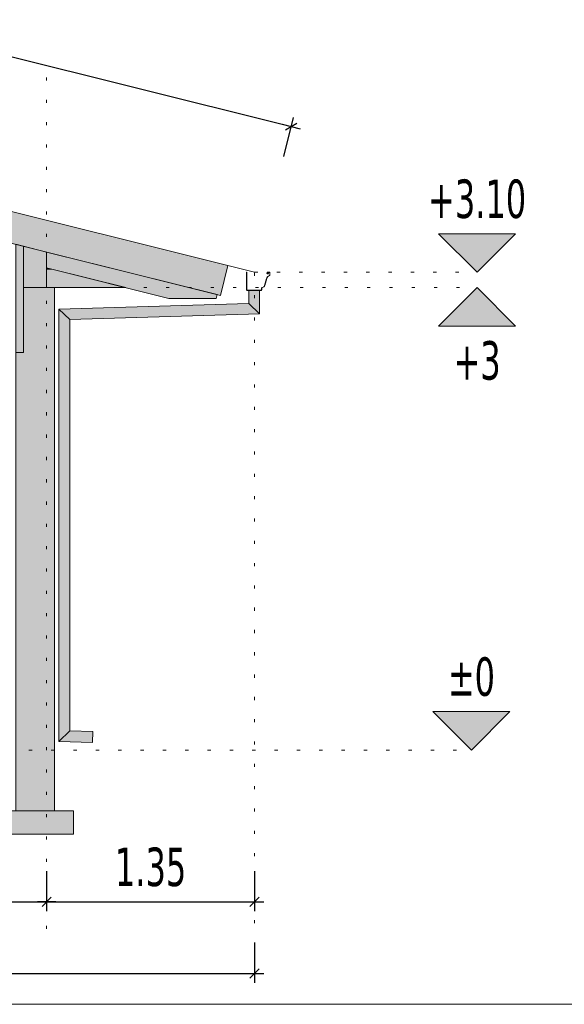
# Model space of a CAD drawing. Header units: millimetres. Extents: x 0 to 1517, y -116 to 725.
# Tile 165 of 256: x 855 to 891, y 245 to 309. Entities that reach past the tile are written whole.
import ezdxf

# ---------------------------------------------------------------- set-up
doc = ezdxf.new("R2010")
doc.units = ezdxf.units.MM
doc.linetypes.add('CADWORK_2', pattern=[1.45, 0.2, -1.25])
doc.layers.add('Ech.1_100', color=7, linetype='Continuous')
doc.styles.add('tahoma-z-r', font='txt', dxfattribs={"width": 0.704918})
doc.dimstyles.new('ISO-25', dxfattribs={"dimtxt": 2.5, "dimasz": 2.5, "dimexe": 1.25, "dimexo": 0.625, "dimtad": 1, "dimtxsty": 'Standard', "dimcen": 2.5, "dimadec": 0, "dimazin": 0, "dimtfac": 1, "dimtmove": 0, "dimatfit": 3, "dimfxl": 1, "dimarcsym": 0})

# ---------------------------------------------------------------- blocks, each defined once
blk = doc.blocks.new('cw-dimension-symbol2')
at = {"color": 0, "linetype": 'Continuous', "lineweight": -2}
for p, q in [((-1, 0), (1, 0)), ((-0.5, -0.5), (0.5, 0.5))]:
    blk.add_line(p, q, dxfattribs=at)
blk = doc.blocks.new('*D91')
at = {"layer": 'Defpoints', "color": 0}
for p in [(735.971, 334.007), (872.956, 301.823), (872.471, 299.882)]:
    blk.add_point(p, dxfattribs=at)
at = {"layer": 'Ech.1_100', "color": 0, "linetype": 'Continuous', "lineweight": -2}
for p, q in [((735.971, 334.007), (736.602, 336.53)), ((737.038, 335.802), (872.374, 301.968)), ((872.471, 299.882), (873.102, 302.405))]:
    blk.add_line(p, q, dxfattribs=at)
at = {"layer": 'Ech.1_100', "color": 0, "lineweight": -2, "xscale": 0.6000000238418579, "yscale": 0.6000000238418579, "zscale": 0.6000000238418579}
for p, rotation in [((736.456, 335.948), 165.9637565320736), ((872.956, 301.823), 345.9637565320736)]:
    blk.add_blockref('cw-dimension-symbol2', p, dxfattribs=dict(at, rotation=rotation))
at = {"layer": 'Ech.1_100', "color": 7, "linetype": 'Continuous', "lineweight": 5, "insert": (805.252, 321.068), "char_height": 2.5, "attachment_point": 5, "rotation": 345.96376, "style": 'tahoma-z-r'}
blk.add_mtext('14.07', dxfattribs=at)
blk = doc.blocks.new('cw-dimension-symbol15')
at = {"linetype": 'Continuous', "lineweight": -2}
blk.add_hatch(color=0, dxfattribs=at).paths.add_polyline_path([(0, 0), (-1, 1), (1, 1)])
at = {"color": 0, "linetype": 'Continuous', "lineweight": -2}
for p, q in [((0, 0), (-1, 1)), ((-1, 1), (1, 1)), ((1, 1), (0, 0))]:
    blk.add_line(p, q, dxfattribs=at)
blk = doc.blocks.new('*D120')
at = {"layer": 'Defpoints', "color": 0}
blk.add_point((885.028, 292.357), dxfattribs=at)
blk.add_point((885.028, 292.357), dxfattribs=at)
blk.add_point((885.028, 292.357), dxfattribs=at)
at = {"layer": 'Ech.1_100', "color": 0, "linetype": 'Continuous', "lineweight": -2}
blk.add_line((885.028, 292.357), (885.028, 292.357), dxfattribs=at)
at = {"layer": 'Ech.1_100', "color": 7, "linetype": 'Continuous', "lineweight": 5, "insert": (885.028, 297.107), "char_height": 2.5, "attachment_point": 5, "style": 'tahoma-z-r'}
blk.add_mtext('+3.10', dxfattribs=at)
blk = doc.blocks.new('cw-dimension-symbol16')
at = {"linetype": 'Continuous', "lineweight": -2}
blk.add_hatch(color=0, dxfattribs=at).paths.add_polyline_path([(0, 0), (-1, -1), (1, -1)])
at = {"color": 0, "linetype": 'Continuous', "lineweight": -2}
for p, q in [((0, 0), (-1, -1)), ((1, -1), (0, 0)), ((-1, -1), (1, -1))]:
    blk.add_line(p, q, dxfattribs=at)
blk = doc.blocks.new('*D121')
at = {"layer": 'Defpoints', "color": 0}
blk.add_point((885.028, 291.357), dxfattribs=at)
blk.add_point((885.028, 291.357), dxfattribs=at)
blk.add_point((885.028, 291.357), dxfattribs=at)
at = {"layer": 'Ech.1_100', "color": 0, "linetype": 'Continuous', "lineweight": -2}
blk.add_line((885.028, 291.357), (885.028, 291.357), dxfattribs=at)
at = {"layer": 'Ech.1_100', "color": 9, "linetype": 'Continuous', "lineweight": 5, "insert": (885.028, 286.607), "char_height": 2.5, "attachment_point": 5, "style": 'tahoma-z-r'}
blk.add_mtext('+3', dxfattribs=at)
blk = doc.blocks.new('*D122')
at = {"layer": 'Defpoints', "color": 0}
blk.add_point((884.656, 261.317), dxfattribs=at)
blk.add_point((884.656, 261.317), dxfattribs=at)
blk.add_point((884.656, 261.317), dxfattribs=at)
at = {"layer": 'Ech.1_100', "color": 0, "linetype": 'Continuous', "lineweight": -2}
blk.add_line((884.656, 261.317), (884.656, 261.317), dxfattribs=at)
at = {"layer": 'Ech.1_100', "color": 1, "linetype": 'Continuous', "lineweight": 5, "insert": (884.656, 266.067), "char_height": 2.5, "attachment_point": 5, "style": 'tahoma-z-r'}
blk.add_mtext('±0', dxfattribs=at)
blk = doc.blocks.new('*D124')
at = {"layer": 'Defpoints', "color": 0}
for p in [(691.08, 253.457), (857.08, 253.457), (857.08, 251.457)]:
    blk.add_point(p, dxfattribs=at)
at = {"layer": 'Ech.1_100', "color": 0, "linetype": 'Continuous', "lineweight": -2}
for p, q in [((691.08, 253.457), (691.08, 250.857)), ((857.08, 253.457), (857.08, 250.857)), ((691.68, 251.457), (856.48, 251.457))]:
    blk.add_line(p, q, dxfattribs=at)
at = {"layer": 'Ech.1_100', "color": 0, "lineweight": -2, "xscale": 0.6000000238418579, "yscale": 0.6000000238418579, "zscale": 0.6000000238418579, "rotation": 180}
blk.add_blockref('cw-dimension-symbol2', (691.08, 251.457), dxfattribs=at)
at = {"layer": 'Ech.1_100', "color": 0, "lineweight": -2, "xscale": 0.6000000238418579, "yscale": 0.6000000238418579, "zscale": 0.6000000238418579}
blk.add_blockref('cw-dimension-symbol2', (857.08, 251.457), dxfattribs=at)
at = {"layer": 'Ech.1_100', "color": 7, "linetype": 'Continuous', "lineweight": 5, "insert": (774.08, 253.707), "char_height": 2.5, "attachment_point": 5, "style": 'tahoma-z-r'}
blk.add_mtext('16.60', dxfattribs=at)
blk = doc.blocks.new('*D125')
at = {"layer": 'Defpoints', "color": 0}
for p in [(857.08, 253.457), (870.58, 253.457), (870.58, 251.457)]:
    blk.add_point(p, dxfattribs=at)
at = {"layer": 'Ech.1_100', "color": 0, "linetype": 'Continuous', "lineweight": -2}
for p, q in [((857.08, 253.457), (857.08, 250.857)), ((870.58, 253.457), (870.58, 250.857)), ((857.68, 251.457), (869.98, 251.457))]:
    blk.add_line(p, q, dxfattribs=at)
at = {"layer": 'Ech.1_100', "color": 0, "lineweight": -2, "xscale": 0.6000000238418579, "yscale": 0.6000000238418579, "zscale": 0.6000000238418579, "rotation": 180}
blk.add_blockref('cw-dimension-symbol2', (857.08, 251.457), dxfattribs=at)
at = {"layer": 'Ech.1_100', "color": 0, "lineweight": -2, "xscale": 0.6000000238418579, "yscale": 0.6000000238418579, "zscale": 0.6000000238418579}
blk.add_blockref('cw-dimension-symbol2', (870.58, 251.457), dxfattribs=at)
at = {"layer": 'Ech.1_100', "color": 7, "linetype": 'Continuous', "lineweight": 5, "insert": (863.83, 253.707), "char_height": 2.5, "attachment_point": 5, "style": 'tahoma-z-r'}
blk.add_mtext('1.35', dxfattribs=at)
blk = doc.blocks.new('*D126')
at = {"layer": 'Defpoints', "color": 0}
for p in [(676.08, 248.803), (870.58, 248.803), (870.58, 246.803)]:
    blk.add_point(p, dxfattribs=at)
at = {"layer": 'Ech.1_100', "color": 0, "linetype": 'Continuous', "lineweight": -2}
for p, q in [((676.08, 248.803), (676.08, 246.203)), ((870.58, 248.803), (870.58, 246.203)), ((676.68, 246.803), (869.98, 246.803))]:
    blk.add_line(p, q, dxfattribs=at)
at = {"layer": 'Ech.1_100', "color": 0, "lineweight": -2, "xscale": 0.6000000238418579, "yscale": 0.6000000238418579, "zscale": 0.6000000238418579, "rotation": 180}
blk.add_blockref('cw-dimension-symbol2', (676.08, 246.803), dxfattribs=at)
at = {"layer": 'Ech.1_100', "color": 0, "lineweight": -2, "xscale": 0.6000000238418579, "yscale": 0.6000000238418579, "zscale": 0.6000000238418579}
blk.add_blockref('cw-dimension-symbol2', (870.58, 246.803), dxfattribs=at)
at = {"layer": 'Ech.1_100', "color": 7, "linetype": 'Continuous', "lineweight": 5, "insert": (773.33, 249.053), "char_height": 2.5, "attachment_point": 5, "style": 'tahoma-z-r'}
blk.add_mtext('19.45', dxfattribs=at)

msp = doc.modelspace()

# ---------------------------------------------------------------- hatches: boundary and pattern name
at = {"layer": 'Ech.1_100', "linetype": 'Continuous', "lineweight": 5, "true_color": 0xf7e0b3, "transparency": 33554687}
msp.add_hatch(color=254, dxfattribs=at).paths.add_polyline_path([(734.857, 324.227), (868.368, 290.849), (868.853, 292.789), (735.342, 326.167), (734.857, 324.227)])
at = {"layer": 'Ech.1_100', "linetype": 'Continuous', "lineweight": 5, "true_color": 0xeaddd7, "transparency": 33554687}
for points in [[(855.08, 287.147), (855.58, 287.147), (855.58, 294.046), (855.08, 294.171), (855.08, 287.147)], [(857.08, 292.557), (857.411, 292.557), (857.08, 292.64), (857.08, 292.557)]]:
    msp.add_hatch(color=254, dxfattribs=at).paths.add_polyline_path(points)
at = {"layer": 'Ech.1_100', "linetype": 'Continuous', "lineweight": 5, "true_color": 0xe0c8b3, "transparency": 33554687}
msp.add_hatch(color=9, dxfattribs=at).paths.add_polyline_path([(855.58, 291.357), (857.08, 291.357), (857.08, 293.671), (855.58, 294.046), (855.58, 291.357)])
at = {"layer": 'Ech.1_100', "linetype": 'Continuous', "lineweight": 5, "true_color": 0xd4c4b3, "transparency": 33554687}
msp.add_hatch(color=9, dxfattribs=at).paths.add_polyline_path([(865.002, 290.66), (868.094, 290.66), (868.154, 290.902), (857.08, 293.671), (857.08, 292.64), (865.002, 290.66)])
at = {"layer": 'Ech.1_100', "linetype": 'Continuous', "lineweight": 5, "true_color": 0xf7d1b3, "transparency": 33554687}
msp.add_hatch(color=254, dxfattribs=at).paths.add_polyline_path([(857.411, 292.557), (857.08, 292.557), (857.08, 291.357), (862.211, 291.357), (857.411, 292.557)])
at = {"layer": 'Ech.1_100', "linetype": 'Continuous', "lineweight": 5, "true_color": 0xd7d7ea, "transparency": 33554687}
for points in [[(870.11, 291.177), (870.99, 291.177, 0.414214), (871.04, 291.227), (871.04, 291.312, -0.361601), (871.081, 291.361, 0.284481), (871.237, 291.503), (871.366, 291.953, -0.19438), (871.481, 292.1), (871.555, 292.143, 0.267949), (871.58, 292.186), (871.58, 292.307, 0.414214), (871.53, 292.357), (871.423, 292.357, 1), (871.423, 292.257), (871.473, 292.257), (871.473, 292.267), (871.423, 292.267, -1), (871.423, 292.347), (871.53, 292.347, -0.414214), (871.57, 292.307), (871.57, 292.186, -0.267949), (871.55, 292.152), (871.476, 292.109, 0.19438), (871.356, 291.955), (871.227, 291.505, -0.284481), (871.079, 291.371, 0.361601), (871.03, 291.312), (871.03, 291.227, -0.414214), (870.99, 291.187), (870.11, 291.187, -0.414214), (870.07, 291.227), (870.07, 292.357), (870.06, 292.357), (870.06, 291.227, 0.414214), (870.11, 291.177)], [(870.9, 291.177), (870.2, 291.177), (870.2, 290.326), (870.9, 289.647), (870.9, 291.177)], [(870.2, 290.326), (857.88, 289.957), (858.58, 289.277), (870.9, 289.647), (870.2, 290.326)], [(858.58, 289.277), (857.88, 289.957), (857.88, 261.878), (858.58, 262.557), (858.58, 289.277)], [(857.88, 261.878), (860.058, 261.813), (860.079, 262.512), (858.58, 262.557), (857.88, 261.878)]]:
    msp.add_hatch(color=254, dxfattribs=at).paths.add_polyline_path(points)
at = {"layer": 'Ech.1_100', "linetype": 'Continuous', "lineweight": 5, "true_color": 0xdcdcdc, "transparency": 33554687}
for points in [[(857.58, 291.357), (855.58, 291.357), (855.58, 287.147), (855.08, 287.147), (855.08, 257.357), (857.58, 257.357), (857.58, 291.357)], [(853.83, 255.857), (858.83, 255.857), (858.83, 257.357), (853.83, 257.357), (853.83, 255.857)]]:
    msp.add_hatch(color=254, dxfattribs=at).paths.add_polyline_path(points)

# ---------------------------------------------------------------- linework, layer by layer
at = {"layer": 'Ech.1_100', "color": 5, "linetype": 'Continuous', "lineweight": 5}
msp.add_line((870.58, 292.357), (868.853, 292.789), dxfattribs=at)
at = {"layer": 'Ech.1_100', "color": 7, "linetype": 'Continuous', "lineweight": 5}
for points in [[(926.704, 244.798), (926.704, 457.821), (334.895, 457.821), (334.895, 244.798), (926.704, 244.798)], [(734.857, 324.227), (868.368, 290.849), (868.853, 292.789), (735.342, 326.167), (734.857, 324.227)], [(855.08, 287.147), (855.58, 287.147), (855.58, 294.046), (855.08, 294.171), (855.08, 287.147)], [(855.58, 291.357), (857.08, 291.357), (857.08, 293.671), (855.58, 294.046), (855.58, 291.357)], [(865.002, 290.66), (868.094, 290.66), (868.154, 290.902), (857.08, 293.671), (857.08, 292.64), (865.002, 290.66)], [(857.08, 292.557), (857.411, 292.557), (857.08, 292.64), (857.08, 292.557)], [(857.411, 292.557), (857.08, 292.557), (857.08, 291.357), (862.211, 291.357), (857.411, 292.557)], [(857.58, 291.357), (855.58, 291.357), (855.58, 287.147), (855.08, 287.147), (855.08, 257.357), (857.58, 257.357), (857.58, 291.357)], [(870.9, 291.177), (870.2, 291.177), (870.2, 290.326), (870.9, 289.647), (870.9, 291.177)], [(870.2, 290.326), (857.88, 289.957), (858.58, 289.277), (870.9, 289.647), (870.2, 290.326)], [(858.58, 289.277), (857.88, 289.957), (857.88, 261.878), (858.58, 262.557), (858.58, 289.277)], [(857.88, 261.878), (860.058, 261.813), (860.079, 262.512), (858.58, 262.557), (857.88, 261.878)], [(853.83, 255.857), (858.83, 255.857), (858.83, 257.357), (853.83, 257.357), (853.83, 255.857)]]:
    msp.add_lwpolyline(points, close=True, dxfattribs=at)
at = {"layer": 'Ech.1_100', "color": 9, "linetype": 'CADWORK_2', "lineweight": 5, "elevation": 25}
for points in [[(857.08, 305.007), (857.08, 248.803)], [(870.58, 292.357), (885.028, 292.357)], [(870.58, 292.317), (870.58, 248.803)], [(857.58, 291.357), (885.028, 291.357)]]:
    msp.add_lwpolyline(points, dxfattribs=at)
at = {"layer": 'Ech.1_100', "color": 7, "linetype": 'Continuous', "lineweight": 5, "flags": 128}
msp.add_lwpolyline([(870.11, 291.177), (870.99, 291.177, 0.414214), (871.04, 291.227), (871.04, 291.312, -0.361601), (871.081, 291.361, 0.284481), (871.237, 291.503), (871.366, 291.953, -0.19438), (871.481, 292.1), (871.555, 292.143, 0.267949), (871.58, 292.186), (871.58, 292.307, 0.414214), (871.53, 292.357), (871.423, 292.357, 1), (871.423, 292.257), (871.473, 292.257), (871.473, 292.267), (871.423, 292.267, -1), (871.423, 292.347), (871.53, 292.347, -0.414214), (871.57, 292.307), (871.57, 292.186, -0.267949), (871.55, 292.152), (871.476, 292.109, 0.19438), (871.356, 291.955), (871.227, 291.505, -0.284481), (871.079, 291.371, 0.361601), (871.03, 291.312), (871.03, 291.227, -0.414214), (870.99, 291.187), (870.11, 291.187, -0.414214), (870.07, 291.227), (870.07, 292.357), (870.06, 292.357), (870.06, 291.227, 0.414214), (870.11, 291.177)], format="xyb", close=True, dxfattribs=at)
at = {"layer": 'Ech.1_100', "color": 1, "linetype": 'CADWORK_2', "lineweight": 5, "elevation": 25}
msp.add_lwpolyline([(661.631, 261.317), (884.656, 261.317)], dxfattribs=at)

# ---------------------------------------------------------------- block references
at = {"layer": 'Ech.1_100', "color": 7, "lineweight": 5, "xscale": 2.5, "yscale": 2.5, "zscale": 2.5}
msp.add_blockref('cw-dimension-symbol15', (885.028, 292.357), dxfattribs=at)
at = {"layer": 'Ech.1_100', "color": 9, "lineweight": 5, "xscale": 2.5, "yscale": 2.5, "zscale": 2.5}
msp.add_blockref('cw-dimension-symbol16', (885.028, 291.357), dxfattribs=at)
at = {"layer": 'Ech.1_100', "color": 1, "lineweight": 5, "xscale": 2.5, "yscale": 2.5, "zscale": 2.5}
msp.add_blockref('cw-dimension-symbol15', (884.656, 261.317), dxfattribs=at)

# ---------------------------------------------------------------- dimensions: what is measured, and where the dimension line sits
at = {"layer": 'Ech.1_100', "color": 7, "linetype": 'Continuous', "lineweight": 5}
dim = msp.add_linear_dim(base=(872.956, 301.823), p1=(735.971, 334.007), p2=(872.471, 299.882), angle=345.96376, text='14.07', dimstyle='ISO-25', override={"dimtxt": 2.5, "dimasz": 0.6, "dimexe": 0.6, "dimexo": 0, "dimgap": 0, "dimdec": 2, "dimlfac": 1, "dimtxsty": 'tahoma-z-r', "dimblk": 'cw-dimension-symbol2', "dimclrt": 7, "dimtmove": 2}, dxfattribs=at)
dim.commit()
dim.dimension.update_dxf_attribs({"geometry": '*D91', "text_midpoint": (805.252, 321.068), "dimtype": 161, "text_rotation": -14.03624})
dim = msp.add_ordinate_dim(feature_location=(885.028, 292.357), offset=(0, 0), dtype=0, origin=(885.028, 292.357), text='+3.10', dimstyle='ISO-25', override={"dimtxt": 2.5, "dimasz": 0.3, "dimexe": 0.6, "dimexo": 0, "dimgap": 0, "dimdec": 0, "dimlfac": 1, "dimtxsty": 'tahoma-z-r', "dimblk": 'cw-dimension-symbol15', "dimclrt": 7, "dimtmove": 2}, dxfattribs=at)
dim.commit()
dim.dimension.update_dxf_attribs({"geometry": '*D120', "text_midpoint": (885.028, 297.107)})
at = {"layer": 'Ech.1_100', "color": 9, "linetype": 'Continuous', "lineweight": 5}
dim = msp.add_ordinate_dim(feature_location=(885.028, 291.357), offset=(0, 0), dtype=0, origin=(885.028, 291.357), text='+3', dimstyle='ISO-25', override={"dimtxt": 2.5, "dimasz": 0.3, "dimexe": 0.6, "dimexo": 0, "dimgap": 0, "dimdec": 0, "dimlfac": 1, "dimtxsty": 'tahoma-z-r', "dimblk": 'cw-dimension-symbol16', "dimclrt": 9, "dimtmove": 2}, dxfattribs=at)
dim.commit()
dim.dimension.update_dxf_attribs({"geometry": '*D121', "text_midpoint": (885.028, 286.607)})
at = {"layer": 'Ech.1_100', "color": 1, "linetype": 'Continuous', "lineweight": 5}
dim = msp.add_ordinate_dim(feature_location=(884.656, 261.317), offset=(0, 0), dtype=0, origin=(884.656, 261.317), text='±0', dimstyle='ISO-25', override={"dimtxt": 2.5, "dimasz": 0.3, "dimexe": 0.6, "dimexo": 0, "dimgap": 0, "dimdec": 0, "dimlfac": 1, "dimtxsty": 'tahoma-z-r', "dimblk": 'cw-dimension-symbol15', "dimclrt": 1, "dimtmove": 2}, dxfattribs=at)
dim.commit()
dim.dimension.update_dxf_attribs({"geometry": '*D122', "text_midpoint": (884.656, 266.067)})
at = {"layer": 'Ech.1_100', "color": 7, "linetype": 'Continuous', "lineweight": 5}
for base, p1, p2, text, override, picture, middle in [((857.08, 251.457), (691.08, 253.457), (857.08, 253.457), '16.60', {"dimtxt": 2.5, "dimasz": 0.6, "dimexe": 0.6, "dimexo": 0, "dimgap": 0, "dimdec": 0, "dimlfac": 1, "dimtxsty": 'tahoma-z-r', "dimblk": 'cw-dimension-symbol2', "dimclrt": 7, "dimtmove": 2}, '*D124', (774.08, 253.707)), ((870.58, 251.457), (857.08, 253.457), (870.58, 253.457), '1.35', {"dimtxt": 2.5, "dimasz": 0.6, "dimexe": 0.6, "dimexo": 0, "dimgap": 0, "dimdec": 2, "dimlfac": 1, "dimtxsty": 'tahoma-z-r', "dimblk": 'cw-dimension-symbol2', "dimclrt": 7, "dimtmove": 2}, '*D125', (863.83, 253.707)), ((870.58, 246.803), (676.08, 248.803), (870.58, 248.803), '19.45', {"dimtxt": 2.5, "dimasz": 0.6, "dimexe": 0.6, "dimexo": 0, "dimgap": 0, "dimdec": 2, "dimlfac": 1, "dimtxsty": 'tahoma-z-r', "dimblk": 'cw-dimension-symbol2', "dimclrt": 7, "dimtmove": 2}, '*D126', (773.33, 249.053))]:
    dim = msp.add_linear_dim(base=base, p1=p1, p2=p2, angle=0, text=text, dimstyle='ISO-25', override=override, dxfattribs=at)
    dim.commit()
    dim.dimension.update_dxf_attribs({"geometry": picture, "text_midpoint": middle, "dimtype": 161})

doc.saveas('drawing.dxf')
